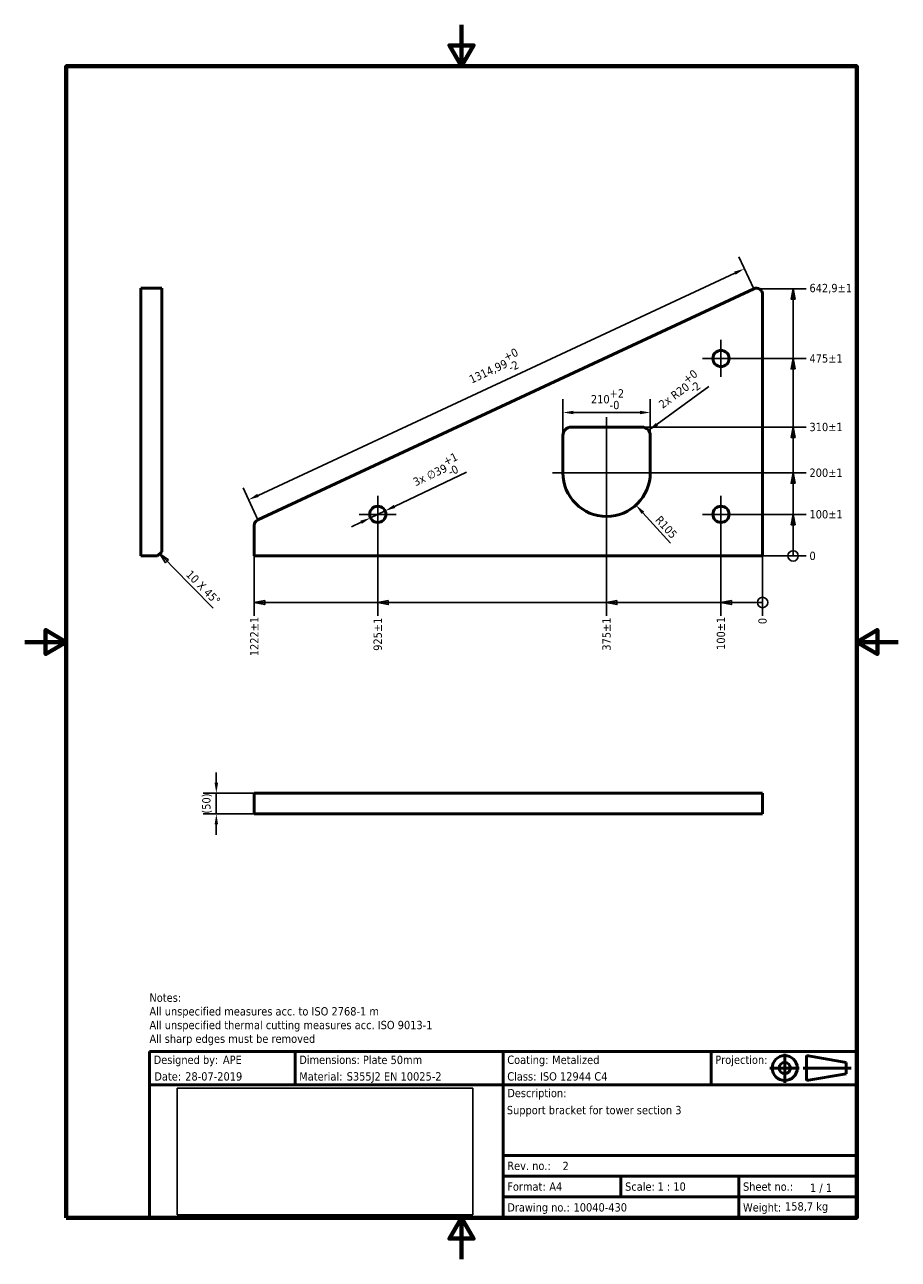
# Model space of a CAD drawing. Header units: millimetres. Extents: x 0 to 2100, y 0 to 2970.
import ezdxf
from ezdxf.enums import TextEntityAlignment as Align

# ---------------------------------------------------------------- set-up
doc = ezdxf.new("R2010")
doc.units = ezdxf.units.MM
doc.header["$LTSCALE"] = 10
doc.header["$XCLIPFRAME"] = 2
for name, color, linetype, lineweight in [('Border (ISO)', 7, 'Continuous', 70), ('Center Mark (ISO)', 7, 'Continuous', 25), ('Dimension (ISO)', 7, 'Continuous', 25), ('Symbol (ISO)', 7, 'Continuous', 25), ('Title (ISO)', 7, 'Continuous', 50), ('Visible (ISO)', 7, 'Continuous', 50)]:
    doc.layers.add(name, color=color, linetype=linetype, lineweight=lineweight)
doc.styles.add('Label Text (ISO)', font='tahoma.ttf')
doc.styles.add('Note Text (ISO)', font='tahoma.ttf')
doc.dimstyles.new('Default (ISO)', dxfattribs={"dimscale": 10, "dimtxt": 2, "dimasz": 2.5, "dimexe": 3.174999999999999, "dimexo": 0, "dimgap": 0.762, "dimtad": 1, "dimrnd": 1e-08, "dimtxsty": 'Note Text (ISO)', "dimcen": 0.09, "dimdle": 10, "dimclrd": 256, "dimclre": 256, "dimclrt": 256, "dimazin": 2, "dimtfac": 1, "dimtmove": 0, "dimatfit": 3, "dimfxl": 1, "dimtolj": 1, "dimtzin": 0, "dimlwd": -1, "dimlwe": -1, "dimarcsym": 0})
picture_1 = doc.add_image_def('image1.bmp', size_in_pixel=(2119, 907))

# ---------------------------------------------------------------- blocks, each defined once
blk = doc.blocks.new('Borders Default Border')
at = {"layer": 'Border (ISO)', "flags": 128}
for points in [[(105, 297.0000076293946), (105, 287.0000076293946), (102.1132469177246, 292.0000076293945), (107.8867530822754, 292.0000076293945), (105, 287.0000076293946)], [(10, 10), (10, 287.0000076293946), (200, 287.0000076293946), (200, 10), (10, 10)], [(0, 148.5000038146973), (10, 148.5000038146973), (5, 151.3867473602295), (5, 145.6132507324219), (10, 148.5000038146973)], [(210, 148.5000038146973), (200, 148.5000038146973), (205, 151.3867473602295), (205, 145.6132507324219), (200, 148.5000038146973)], [(105, 0), (105, 10), (102.1132469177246, 5), (107.8867530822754, 5), (105, 10)]]:
    blk.add_lwpolyline(points, dxfattribs=at)
blk = doc.blocks.new('Title Blocks Advantis')
at = {"layer": 'Title (ISO)'}
for p, q in [((270.0713910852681, 149.9999999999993), (100.0713910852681, 149.9999999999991)), ((100.0713910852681, 149.9999999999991), (100.0713910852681, 109.999999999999)), ((135.0713910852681, 141.9999999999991), (135.0713910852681, 149.9999999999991)), ((185.0713910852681, 141.9999999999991), (185.0713910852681, 149.9999999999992)), ((235.0713910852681, 141.9999999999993), (235.0713910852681, 149.9999999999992)), ((257.9816193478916, 148.9999999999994), (267.51299677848, 147.3551583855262)), ((257.9816193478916, 148.9999999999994), (257.9816193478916, 142.9999999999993)), ((270.0713910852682, 109.9999999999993), (270.0713910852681, 149.9999999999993)), ((267.51299677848, 144.6448416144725), (267.51299677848, 147.3551583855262)), ((257.9816193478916, 142.9999999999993), (267.51299677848, 144.6448416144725)), ((100.0713910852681, 141.9999999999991), (270.0713910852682, 141.9999999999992)), ((185.0713910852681, 141.9999999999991), (185.0713910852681, 119.9999999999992)), ((185.0713910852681, 124.9999999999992), (270.0713910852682, 124.9999999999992)), ((185.0713910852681, 119.9999999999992), (270.0713910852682, 119.9999999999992)), ((185.0713910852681, 119.9999999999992), (185.0713910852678, 114.9999999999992)), ((213.4047244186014, 119.9999999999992), (213.4047244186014, 114.9999999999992)), ((241.7380577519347, 119.9999999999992), (241.7380577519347, 114.9999999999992)), ((185.0713910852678, 114.9999999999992), (241.7380577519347, 114.9999999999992)), ((185.0713910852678, 114.9999999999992), (185.071391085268, 109.9999999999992)), ((241.7380577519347, 114.9999999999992), (270.0713910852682, 114.9999999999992)), ((241.7380577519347, 114.9999999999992), (241.7380577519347, 109.9999999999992)), ((100.0713910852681, 109.999999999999), (270.0713910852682, 109.9999999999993))]:
    blk.add_line(p, q, dxfattribs=at)
at = {"layer": 'Title (ISO)', "linetype": 'Continuous'}
for p, q in [((252.7838411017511, 149.4294663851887), (252.7838411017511, 142.4911830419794)), ((249.1966405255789, 145.9999999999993), (256.2388680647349, 145.9999999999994)), ((268.7204546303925, 145.9999999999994), (257.1743591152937, 145.9999999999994))]:
    blk.add_line(p, q, dxfattribs=at)
at = {"layer": 'Title (ISO)'}
for radius in [3, 1.355158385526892]:
    blk.add_circle((252.7838411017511, 145.9999999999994), radius, dxfattribs=at)
at = {"layer": 'Title (ISO)', "style": 'Note Text (ISO)'}
for s, p in [('Designed by:', (101.0713910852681, 147.9999999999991)), ('Dimensions:', (136.0713910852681, 147.9999999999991)), ('Coating: ', (186.0713910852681, 147.9999999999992)), ('Projection:', (236.0713910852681, 147.9999999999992)), ('Date:', (101.2316671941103, 143.9999999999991)), ('Material: ', (136.0713910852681, 143.9999999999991)), ('Class: ', (186.0713910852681, 143.9999999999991)), ('Rev. no.:', (186.0713910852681, 122.4999999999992)), ('Format:', (186.0713910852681, 117.4999999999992)), ('Scale:', (214.4047244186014, 117.4999999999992)), ('Sheet no.:', (242.7380577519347, 117.4999999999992)), ('Drawing no.:', (186.0713910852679, 112.4999999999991)), ('Weight:', (242.7380577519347, 112.4999999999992))]:
    blk.add_text(s, height=2.000000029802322, dxfattribs=at).set_placement(p, align=Align.MIDDLE_LEFT)
blk.add_text('Description:', height=2.000000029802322, dxfattribs=at).set_placement((186.0713910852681, 140.9999999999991), align=Align.TOP_LEFT)
blk.add_text('1 / 1 ', height=2.000000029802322, rotation=359.8522914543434, dxfattribs=at).set_placement((258.8492999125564, 117.2078330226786), align=Align.MIDDLE_LEFT)
for tag, p in [('AUTHOR_001', (117.7208561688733, 146.9999999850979)), ('Dimensions_001', (151.3685703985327, 146.9758226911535)), ('Coating_001', (196.8685703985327, 146.9758226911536)), ('CREATION_DATE_001', (108.6517148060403, 142.999999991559)), ('Material_001', (147.4679659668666, 142.999999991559)), ('Class_001', (193.9464750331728, 142.999999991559)), ('TITLE_001', (185.9679659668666, 134.8965748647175)), ('REVISION_NUMBER_001', (199.3591119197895, 121.4474159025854)), ('Sheet_Size_001', (196.1763237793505, 116.499999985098)), ('Initial_View_Scale_001', (222.195369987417, 116.5006715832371)), ('PART_NUMBER_001', (202.0038147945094, 111.4999999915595))]:
    blk.add_attdef(tag, p, '', height=2.000000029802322, dxfattribs=at)
blk.add_attdef('MASS\\P1;_001', (252.8353120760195, 111.7398717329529), '', height=2.000000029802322, rotation=359.8522914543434, dxfattribs=at)
image = blk.add_image(picture_1, insert=(106.6989986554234, 110.7262153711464), size_in_units=(71.1280611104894, 30.44509269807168))
image.set_boundary_path([(-0.5, -0.5), (2118.5, 906.4999999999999)])
image.dxf.clipping = 0
blk = doc.blocks.new('*D6')
at = {"layer": 'Defpoints', "color": 0, "transparency": 16777216}
for p in [(1773.751351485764, 1692.060428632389), (1773.751351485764, 1692.060428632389), (1773.751351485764, 1548.335363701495)]:
    blk.add_point(p, dxfattribs=at)
at = {"layer": 'Dimension (ISO)', "transparency": 16777216}
blk.add_line((1773.751351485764, 1692.060428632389), (1773.751351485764, 1548.335363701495), dxfattribs=at)
at = {"layer": 'Dimension (ISO)', "transparency": 16777216, "insert": (1773.751351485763, 1527.928258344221), "char_height": 20, "attachment_point": 4, "rotation": 90, "style": 'Note Text (ISO)'}
blk.add_mtext('\\A1;0', dxfattribs=at)
blk = doc.blocks.new('*D7')
at = {"layer": 'Defpoints', "color": 0, "transparency": 16777216}
for p in [(1673.751351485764, 1792.060428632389), (1773.751351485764, 1692.060428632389), (1673.751351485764, 1548.335363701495)]:
    blk.add_point(p, dxfattribs=at)
at = {"layer": 'Dimension (ISO)', "transparency": 16777216}
blk.add_line((1673.751351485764, 1792.060428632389), (1673.751351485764, 1548.335363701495), dxfattribs=at)
at = {"layer": 'Dimension (ISO)', "transparency": 16777216, "insert": (1673.751351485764, 1465.900051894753), "char_height": 20, "attachment_point": 4, "rotation": 90, "style": 'Note Text (ISO)'}
blk.add_mtext('\\A1;100±1', dxfattribs=at)
blk = doc.blocks.new('*D8')
at = {"layer": 'Defpoints', "color": 0, "transparency": 16777216}
for p in [(1398.751351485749, 1892.060428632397), (1773.751351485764, 1692.060428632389), (1398.751351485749, 1548.335363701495)]:
    blk.add_point(p, dxfattribs=at)
at = {"layer": 'Dimension (ISO)', "transparency": 16777216}
blk.add_line((1398.751351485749, 1892.060428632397), (1398.751351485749, 1548.335363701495), dxfattribs=at)
at = {"layer": 'Dimension (ISO)', "transparency": 16777216, "insert": (1398.751351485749, 1464.167345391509), "char_height": 20, "attachment_point": 4, "rotation": 90, "style": 'Note Text (ISO)'}
blk.add_mtext('\\A1;375±1', dxfattribs=at)
blk = doc.blocks.new('*D9')
at = {"layer": 'Defpoints', "color": 0, "transparency": 16777216}
for p in [(848.7513514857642, 1792.060428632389), (1773.751351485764, 1692.060428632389), (848.7513514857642, 1548.335363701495)]:
    blk.add_point(p, dxfattribs=at)
at = {"layer": 'Dimension (ISO)', "transparency": 16777216}
blk.add_line((848.7513514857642, 1792.060428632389), (848.7513514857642, 1548.335363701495), dxfattribs=at)
at = {"layer": 'Dimension (ISO)', "transparency": 16777216, "insert": (848.751351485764, 1463.764390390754), "char_height": 20, "attachment_point": 4, "rotation": 90, "style": 'Note Text (ISO)'}
blk.add_mtext('\\A1;925±1', dxfattribs=at)
blk = doc.blocks.new('*D10')
at = {"layer": 'Defpoints', "color": 0, "transparency": 16777216}
for p in [(551.9627450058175, 1692.06042863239), (1773.751351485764, 1692.060428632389), (551.9627450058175, 1548.335363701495)]:
    blk.add_point(p, dxfattribs=at)
at = {"layer": 'Dimension (ISO)', "transparency": 16777216}
blk.add_line((551.9627450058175, 1692.06042863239), (551.9627450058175, 1548.335363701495), dxfattribs=at)
at = {"layer": 'Dimension (ISO)', "transparency": 16777216, "insert": (551.9627450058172, 1450.883262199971), "char_height": 20, "attachment_point": 4, "rotation": 90, "style": 'Note Text (ISO)'}
blk.add_mtext('\\A1;1222±1', dxfattribs=at)
blk = doc.blocks.new('2dTransSymbol1')
at = {"layer": 'Dimension (ISO)'}
for p, q in [((57.69627450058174, 158.5085363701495), (55.19627450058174, 158.0085363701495)), ((57.69627450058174, 158.0085363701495), (55.19627450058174, 158.0085363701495)), ((55.19627450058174, 158.0085363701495), (57.69627450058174, 157.5085363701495)), ((57.69627450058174, 157.5085363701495), (57.69627450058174, 158.5085363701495)), ((57.69627450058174, 158.0085363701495), (84.87513514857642, 158.0085363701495)), ((87.37513514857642, 158.5085363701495), (84.87513514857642, 158.0085363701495)), ((87.37513514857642, 158.0085363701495), (84.87513514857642, 158.0085363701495)), ((84.87513514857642, 158.0085363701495), (87.37513514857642, 157.5085363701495)), ((87.37513514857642, 157.5085363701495), (87.37513514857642, 158.5085363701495)), ((87.37513514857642, 158.0085363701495), (139.8751351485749, 158.0085363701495)), ((142.375135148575, 158.5085363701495), (139.8751351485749, 158.0085363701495)), ((142.375135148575, 158.0085363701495), (139.8751351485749, 158.0085363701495)), ((139.8751351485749, 158.0085363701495), (142.375135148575, 157.5085363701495)), ((142.375135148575, 157.5085363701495), (142.375135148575, 158.5085363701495)), ((142.375135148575, 158.0085363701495), (167.3751351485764, 158.0085363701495)), ((169.8751351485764, 158.5085363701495), (167.3751351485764, 158.0085363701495)), ((169.8751351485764, 158.0085363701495), (167.3751351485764, 158.0085363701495)), ((167.3751351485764, 158.0085363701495), (169.8751351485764, 157.5085363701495)), ((169.8751351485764, 157.5085363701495), (169.8751351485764, 158.5085363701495)), ((169.8751351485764, 158.0085363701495), (174.8751351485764, 158.0085363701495)), ((174.8751351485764, 158.0085363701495), (177.3751351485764, 158.0085363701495))]:
    blk.add_line(p, q, dxfattribs=at)
at = {"layer": 'Dimension (ISO)', "flags": 128}
for points in [[(57.69627571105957, 158.5085391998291), (55.19627571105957, 158.0085372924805), (57.69627571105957, 157.5085353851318), (57.69627571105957, 158.5085391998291)], [(87.37513542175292, 158.5085391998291), (84.87513542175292, 158.0085372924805), (87.37513542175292, 157.5085353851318), (87.37513542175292, 158.5085391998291)], [(142.3751354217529, 158.5085391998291), (139.8751354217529, 158.0085372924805), (142.3751354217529, 157.5085353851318), (142.3751354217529, 158.5085391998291)], [(169.8751258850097, 158.5085391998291), (167.3751258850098, 158.0085372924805), (169.8751258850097, 157.5085353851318), (169.8751258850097, 158.5085391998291)]]:
    blk.add_lwpolyline(points, dxfattribs=at)
at = {"layer": 'Dimension (ISO)'}
blk.add_circle((177.3751351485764, 158.0085363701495), 1.25, dxfattribs=at)
for points in [[(57.69627571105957, 158.5085391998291), (55.19627571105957, 158.0085372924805), (57.69627571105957, 157.5085353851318), (57.69627571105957, 158.5085391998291)], [(87.37513542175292, 158.5085391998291), (84.87513542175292, 158.0085372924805), (87.37513542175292, 157.5085353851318), (87.37513542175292, 158.5085391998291)], [(142.3751354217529, 158.5085391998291), (139.8751354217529, 158.0085372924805), (142.3751354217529, 157.5085353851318), (142.3751354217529, 158.5085391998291)], [(169.8751258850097, 158.5085391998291), (167.3751258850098, 158.0085372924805), (169.8751258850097, 157.5085353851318), (169.8751258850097, 158.5085391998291)]]:
    blk.add_solid(points, dxfattribs=at)
blk = doc.blocks.new('*D12')
at = {"layer": 'Defpoints', "color": 0, "transparency": 16777216}
for p in [(1773.751351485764, 1692.060428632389), (1773.751351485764, 1692.060428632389), (1878.837793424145, 1692.060428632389)]:
    blk.add_point(p, dxfattribs=at)
at = {"layer": 'Dimension (ISO)', "transparency": 16777216}
blk.add_line((1773.751351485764, 1692.060428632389), (1878.837793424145, 1692.060428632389), dxfattribs=at)
at = {"layer": 'Dimension (ISO)', "transparency": 16777216, "insert": (1886.457793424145, 1692.060428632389), "char_height": 20, "attachment_point": 4, "style": 'Note Text (ISO)'}
blk.add_mtext('\\A1;0', dxfattribs=at)
blk = doc.blocks.new('*D13')
at = {"layer": 'Defpoints', "color": 0, "transparency": 16777216}
for p in [(1673.751351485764, 1792.060428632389), (1878.837793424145, 1792.060428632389), (1773.751351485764, 1692.060428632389)]:
    blk.add_point(p, dxfattribs=at)
at = {"layer": 'Dimension (ISO)', "transparency": 16777216}
blk.add_line((1673.751351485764, 1792.060428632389), (1878.837793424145, 1792.060428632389), dxfattribs=at)
at = {"layer": 'Dimension (ISO)', "transparency": 16777216, "insert": (1886.457793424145, 1792.060428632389), "char_height": 20, "attachment_point": 4, "style": 'Note Text (ISO)'}
blk.add_mtext('\\A1;100±1', dxfattribs=at)
blk = doc.blocks.new('*D14')
at = {"layer": 'Defpoints', "color": 0, "transparency": 16777216}
for p in [(1398.751351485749, 2002.060428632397), (1878.837793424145, 2002.060428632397), (1773.751351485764, 1692.060428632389)]:
    blk.add_point(p, dxfattribs=at)
at = {"layer": 'Dimension (ISO)', "transparency": 16777216}
blk.add_line((1398.751351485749, 2002.060428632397), (1878.837793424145, 2002.060428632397), dxfattribs=at)
at = {"layer": 'Dimension (ISO)', "transparency": 16777216, "insert": (1886.457793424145, 2002.060428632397), "char_height": 20, "attachment_point": 4, "style": 'Note Text (ISO)'}
blk.add_mtext('\\A1;310±1', dxfattribs=at)
blk = doc.blocks.new('*D15')
at = {"layer": 'Defpoints', "color": 0, "transparency": 16777216}
for p in [(1673.751351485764, 2167.060428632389), (1878.837793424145, 2167.060428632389), (1773.751351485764, 1692.060428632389)]:
    blk.add_point(p, dxfattribs=at)
at = {"layer": 'Dimension (ISO)', "transparency": 16777216}
blk.add_line((1673.751351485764, 2167.060428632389), (1878.837793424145, 2167.060428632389), dxfattribs=at)
at = {"layer": 'Dimension (ISO)', "transparency": 16777216, "insert": (1886.457793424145, 2167.060428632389), "char_height": 20, "attachment_point": 4, "style": 'Note Text (ISO)'}
blk.add_mtext('\\A1;475±1', dxfattribs=at)
blk = doc.blocks.new('*D16')
at = {"layer": 'Defpoints', "color": 0, "transparency": 16777216}
for p in [(1752.412077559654, 2334.94048319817), (1878.837793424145, 2334.94048319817), (1773.751351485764, 1692.060428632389)]:
    blk.add_point(p, dxfattribs=at)
at = {"layer": 'Dimension (ISO)', "transparency": 16777216}
blk.add_line((1752.412077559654, 2334.94048319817), (1878.837793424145, 2334.94048319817), dxfattribs=at)
at = {"layer": 'Dimension (ISO)', "transparency": 16777216, "insert": (1886.457793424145, 2334.94048319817), "char_height": 20, "attachment_point": 4, "style": 'Note Text (ISO)'}
blk.add_mtext('\\A1;642,9±1', dxfattribs=at)
blk = doc.blocks.new('*D17')
at = {"layer": 'Defpoints', "color": 0, "transparency": 16777216}
for p in [(1398.751351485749, 1892.060428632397), (1878.837793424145, 1892.060428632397), (1773.751351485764, 1692.060428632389)]:
    blk.add_point(p, dxfattribs=at)
at = {"layer": 'Dimension (ISO)', "transparency": 16777216}
blk.add_line((1398.751351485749, 1892.060428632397), (1878.837793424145, 1892.060428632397), dxfattribs=at)
at = {"layer": 'Dimension (ISO)', "transparency": 16777216, "insert": (1886.457793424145, 1892.060428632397), "char_height": 20, "attachment_point": 4, "style": 'Note Text (ISO)'}
blk.add_mtext('\\A1;200±1', dxfattribs=at)
blk = doc.blocks.new('2dTransSymbol2')
at = {"layer": 'Dimension (ISO)'}
for p, q in [((184.7087793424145, 233.494048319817), (184.2087793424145, 230.994048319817)), ((184.7087793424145, 230.994048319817), (184.7087793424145, 233.494048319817)), ((185.2087793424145, 230.994048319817), (184.7087793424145, 233.494048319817)), ((184.2087793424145, 230.994048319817), (185.2087793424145, 230.994048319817)), ((184.7087793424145, 216.7060428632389), (184.7087793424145, 230.994048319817)), ((184.7087793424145, 216.7060428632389), (184.2087793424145, 214.2060428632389)), ((184.2087793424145, 214.2060428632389), (185.2087793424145, 214.2060428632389)), ((184.7087793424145, 214.2060428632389), (184.7087793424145, 216.7060428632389)), ((185.2087793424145, 214.2060428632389), (184.7087793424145, 216.7060428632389)), ((184.7087793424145, 200.2060428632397), (184.7087793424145, 214.2060428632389)), ((184.7087793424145, 200.2060428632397), (184.2087793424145, 197.7060428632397)), ((184.7087793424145, 197.7060428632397), (184.7087793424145, 200.2060428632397)), ((185.2087793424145, 197.7060428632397), (184.7087793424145, 200.2060428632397)), ((184.2087793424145, 197.7060428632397), (185.2087793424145, 197.7060428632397)), ((184.7087793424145, 189.2060428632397), (184.7087793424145, 197.7060428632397)), ((184.7087793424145, 189.2060428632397), (184.2087793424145, 186.7060428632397)), ((184.7087793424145, 186.7060428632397), (184.7087793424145, 189.2060428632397)), ((185.2087793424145, 186.7060428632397), (184.7087793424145, 189.2060428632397)), ((184.2087793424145, 186.7060428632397), (185.2087793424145, 186.7060428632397)), ((184.7087793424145, 179.2060428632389), (184.7087793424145, 186.7060428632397)), ((184.7087793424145, 179.2060428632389), (184.2087793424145, 176.7060428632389)), ((184.7087793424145, 176.7060428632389), (184.7087793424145, 179.2060428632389)), ((185.2087793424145, 176.7060428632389), (184.7087793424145, 179.2060428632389)), ((184.2087793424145, 176.7060428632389), (185.2087793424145, 176.7060428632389)), ((184.7087793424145, 171.7060428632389), (184.7087793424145, 176.7060428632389)), ((184.7087793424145, 171.7060428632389), (184.7087793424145, 169.2060428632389))]:
    blk.add_line(p, q, dxfattribs=at)
at = {"layer": 'Dimension (ISO)', "flags": 128}
for points in [[(185.2087783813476, 230.9940528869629), (184.7087860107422, 233.4940528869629), (184.2087745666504, 230.9940528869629), (185.2087783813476, 230.9940528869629)], [(185.2087783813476, 214.2060470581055), (184.7087860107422, 216.7060470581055), (184.2087745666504, 214.2060470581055), (185.2087783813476, 214.2060470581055)], [(185.2087783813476, 197.7060508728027), (184.7087860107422, 200.2060508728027), (184.2087745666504, 197.7060508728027), (185.2087783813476, 197.7060508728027)], [(185.2087783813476, 186.7060470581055), (184.7087860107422, 189.2060470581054), (184.2087745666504, 186.7060470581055), (185.2087783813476, 186.7060470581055)], [(185.2087783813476, 176.7060470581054), (184.7087860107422, 179.2060470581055), (184.2087745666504, 176.7060470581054), (185.2087783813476, 176.7060470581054)]]:
    blk.add_lwpolyline(points, dxfattribs=at)
at = {"layer": 'Dimension (ISO)'}
blk.add_circle((184.7087793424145, 169.2060428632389), 1.25, dxfattribs=at)
for points in [[(185.2087783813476, 230.9940528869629), (184.7087860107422, 233.4940528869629), (184.2087745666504, 230.9940528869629), (185.2087783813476, 230.9940528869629)], [(185.2087783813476, 214.2060470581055), (184.7087860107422, 216.7060470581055), (184.2087745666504, 214.2060470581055), (185.2087783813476, 214.2060470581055)], [(185.2087783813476, 197.7060508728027), (184.7087860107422, 200.2060508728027), (184.2087745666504, 197.7060508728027), (185.2087783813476, 197.7060508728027)], [(185.2087783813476, 186.7060470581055), (184.7087860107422, 189.2060470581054), (184.2087745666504, 186.7060470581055), (185.2087783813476, 186.7060470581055)], [(185.2087783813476, 176.7060470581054), (184.7087860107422, 179.2060470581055), (184.2087745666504, 176.7060470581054), (185.2087783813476, 176.7060470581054)]]:
    blk.add_solid(points, dxfattribs=at)
blk = doc.blocks.new('Chamfer Note1')
at = {"layer": 'Symbol (ISO)'}
for p, q in [((34.20683845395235, 167.9232306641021), (32.45424589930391, 169.7060428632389)), ((34.5634008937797, 168.2737491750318), (32.45424589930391, 169.7060428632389)), ((32.45424589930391, 169.7060428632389), (33.85027601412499, 167.5727121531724)), ((33.85027601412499, 167.5727121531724), (34.5634008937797, 168.2737491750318)), ((34.20683845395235, 167.9232306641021), (35.55463063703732, 166.552198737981)), ((35.55463063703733, 166.552198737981), (45.28126888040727, 156.6578457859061))]:
    blk.add_line(p, q, dxfattribs=at)
at = {"layer": 'Symbol (ISO)', "flags": 128}
blk.add_lwpolyline([(34.56340074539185, 168.273754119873), (32.45424509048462, 169.7060394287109), (33.85027647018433, 167.5727081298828), (34.56340074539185, 168.273754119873)], dxfattribs=at)
at = {"layer": 'Symbol (ISO)'}
blk.add_solid([(34.56340074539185, 168.273754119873), (32.45424509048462, 169.7060394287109), (33.85027647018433, 167.5727081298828), (34.56340074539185, 168.273754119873)], dxfattribs=at)
at = {"layer": 'Symbol (ISO)', "insert": (38.59456537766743, 164.5468080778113), "char_height": 2.000000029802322, "attachment_point": 7, "rotation": 314.5102637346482, "style": 'Label Text (ISO)'}
blk.add_mtext('10 X 45°', dxfattribs=at)
blk = doc.blocks.new('*D20')
at = {"layer": 'Defpoints', "color": 0, "transparency": 16777216}
for p in [(560.6234710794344, 1121.235812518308), (460.6234710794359, 1071.235812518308), (560.6234710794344, 1071.235812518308)]:
    blk.add_point(p, dxfattribs=at)
at = {"layer": 'Dimension (ISO)', "transparency": 16777216}
for p, q in [((460.6234710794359, 1146.235812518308), (460.623471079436, 1171.235812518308)), ((560.6234710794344, 1121.235812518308), (428.873471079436, 1121.235812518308)), ((460.6234710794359, 1121.235812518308), (460.6234710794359, 1071.235812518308)), ((560.6234710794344, 1071.235812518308), (428.873471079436, 1071.235812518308)), ((460.6234710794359, 1046.235812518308), (460.6234710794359, 1021.235812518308))]:
    blk.add_line(p, q, dxfattribs=at)
for points in [[(456.4568044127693, 1146.235812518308), (464.7901377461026, 1146.235812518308), (460.6234710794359, 1121.235812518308)], [(456.4568044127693, 1046.235812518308), (464.7901377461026, 1046.235812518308), (460.6234710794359, 1071.235812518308)]]:
    blk.add_solid(points, dxfattribs=at)
at = {"layer": 'Dimension (ISO)', "transparency": 16777216, "insert": (426.5696230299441, 1072.139103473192), "char_height": 20, "attachment_point": 1, "rotation": 90, "style": 'Note Text (ISO)'}
blk.add_mtext('\\A1;(50)', dxfattribs=at)
blk = doc.blocks.new('*D21')
at = {"layer": 'Defpoints', "color": 0, "transparency": 16777216}
for p in [(1752.412077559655, 2334.940483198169), (538.249657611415, 1827.181126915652), (560.6234710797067, 1779.20032909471)]:
    blk.add_point(p, dxfattribs=at)
at = {"layer": 'Dimension (ISO)', "transparency": 16777216}
for p, q in [((1752.412077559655, 2334.940483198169), (1716.620134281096, 2411.696553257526)), ((1707.380569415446, 2372.355824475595), (560.9073522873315, 1837.74658345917)), ((560.6234710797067, 1779.20032909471), (524.8315278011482, 1855.956399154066))]:
    blk.add_line(p, q, dxfattribs=at)
for points in [[(1705.619659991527, 2376.132106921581), (1709.141478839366, 2368.579542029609), (1730.038264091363, 2382.921281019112)], [(559.146442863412, 1841.522865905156), (562.6682617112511, 1833.970301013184), (538.249657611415, 1827.181126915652)]]:
    blk.add_solid(points, dxfattribs=at)
at = {"layer": 'Dimension (ISO)', "transparency": 16777216, "insert": (1059.997943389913, 2137.222076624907), "char_height": 20, "attachment_point": 1, "rotation": 24.999999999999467, "style": 'Note Text (ISO)'}
blk.add_mtext('\\A1;1314,99\\S+0^ -2;', dxfattribs=at)
blk = doc.blocks.new('*D22')
at = {"layer": 'Defpoints', "color": 0, "transparency": 16777216}
for p in [(1398.751351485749, 1892.060428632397), (1469.314331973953, 1814.305262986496)]:
    blk.add_point(p, dxfattribs=at)
at = {"layer": 'Dimension (ISO)', "transparency": 16777216}
blk.add_line((1552.576509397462, 1722.556525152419), (1486.115041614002, 1795.792128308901), dxfattribs=at)
blk.add_solid([(1489.200564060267, 1798.592246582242), (1483.029519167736, 1792.992010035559), (1469.314331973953, 1814.305262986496)], dxfattribs=at)
at = {"layer": 'Dimension (ISO)', "transparency": 16777216, "insert": (1529.096662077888, 1790.748235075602), "char_height": 20, "attachment_point": 1, "rotation": 312.2238102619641, "style": 'Note Text (ISO)'}
blk.add_mtext('\\A1;R105', dxfattribs=at)
blk = doc.blocks.new('*D23')
at = {"layer": 'Defpoints', "color": 0, "transparency": 16777216}
for p in [(1503.751351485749, 2037.060428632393), (1293.751351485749, 1982.060428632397), (1503.751351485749, 1982.060428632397)]:
    blk.add_point(p, dxfattribs=at)
at = {"layer": 'Dimension (ISO)', "transparency": 16777216}
for p, q in [((1293.751351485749, 1982.060428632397), (1293.751351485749, 2068.810428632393)), ((1503.751351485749, 1982.060428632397), (1503.751351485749, 2068.810428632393)), ((1318.751351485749, 2037.060428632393), (1478.751351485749, 2037.060428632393))]:
    blk.add_line(p, q, dxfattribs=at)
for points in [[(1318.751351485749, 2041.22709529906), (1318.751351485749, 2032.893761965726), (1293.751351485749, 2037.060428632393)], [(1478.751351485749, 2041.22709529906), (1478.751351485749, 2032.893761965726), (1503.751351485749, 2037.060428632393)]]:
    blk.add_solid(points, dxfattribs=at)
at = {"layer": 'Dimension (ISO)', "transparency": 16777216, "insert": (1361.101922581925, 2092.999210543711), "char_height": 20, "attachment_point": 1, "style": 'Note Text (ISO)'}
blk.add_mtext('\\A1;210\\S+2^ -0;', dxfattribs=at)
blk = doc.blocks.new('*D24')
at = {"layer": 'Defpoints', "color": 0, "transparency": 16777216}
for p in [(1499.875654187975, 1993.892878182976), (1483.751351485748, 1982.060428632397)]:
    blk.add_point(p, dxfattribs=at)
at = {"layer": 'Dimension (ISO)', "transparency": 16777216}
blk.add_line((1644.341727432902, 2099.905991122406), (1520.031032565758, 2008.683440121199), dxfattribs=at)
blk.add_solid([(1517.565938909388, 2012.042669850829), (1522.496126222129, 2005.324210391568), (1499.875654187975, 1993.892878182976)], dxfattribs=at)
at = {"layer": 'Dimension (ISO)', "transparency": 16777216, "insert": (1513.417225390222, 2072.832712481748), "char_height": 20, "attachment_point": 1, "rotation": 36.27222885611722, "style": 'Note Text (ISO)'}
blk.add_mtext('\\A1;\\fTahoma|b0|i0;\\H19.8726;2x R20\\S+0^ -2;', dxfattribs=at)
blk = doc.blocks.new('*D25')
at = {"layer": 'Defpoints', "color": 0, "transparency": 16777216}
for p in [(831.1318140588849, 1783.705675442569), (866.3708889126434, 1800.415181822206)]:
    blk.add_point(p, dxfattribs=at)
at = {"layer": 'Dimension (ISO)', "transparency": 16777216}
for p, q in [((888.9600394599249, 1811.126403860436), (1062.159118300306, 1893.253165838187)), ((831.1318140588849, 1783.705675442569), (866.3708889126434, 1800.415181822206)), ((808.5426635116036, 1772.994453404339), (785.953512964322, 1762.283231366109))]:
    blk.add_line(p, q, dxfattribs=at)
for points in [[(887.1748357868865, 1814.891262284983), (890.7452431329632, 1807.361545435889), (866.3708889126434, 1800.415181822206)], [(806.7574598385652, 1776.759311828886), (810.327867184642, 1769.229594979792), (831.1318140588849, 1783.705675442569)]]:
    blk.add_solid(points, dxfattribs=at)
at = {"layer": 'Dimension (ISO)', "transparency": 16777216, "insert": (925.132142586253, 1889.889807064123), "char_height": 20, "attachment_point": 1, "rotation": 25.369162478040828, "style": 'Note Text (ISO)'}
blk.add_mtext('\\A1;\\fTahoma|b0|i0;\\H19.8726;3x ∅39\\S+1^ -0;', dxfattribs=at)

msp = doc.modelspace()

# ---------------------------------------------------------------- linework, layer by layer
at = {"layer": 'Center Mark (ISO)', "linetype": 'Continuous'}
for p, q in [((1673.751351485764, 2211.560428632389), (1673.751351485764, 2122.56042863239)), ((1718.251351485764, 2167.060428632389), (1629.251351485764, 2167.060428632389)), ((1398.751351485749, 2025.607280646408), (1398.751351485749, 1762.060428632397)), ((1528.75135148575, 1892.060428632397), (1268.75135148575, 1892.060428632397)), ((848.7513514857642, 1836.560428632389), (848.7513514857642, 1747.560428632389)), ((1673.751351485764, 1836.560428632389), (1673.751351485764, 1747.560428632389)), ((893.2513514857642, 1792.060428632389), (804.2513514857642, 1792.060428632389)), ((1718.251351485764, 1792.060428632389), (1629.251351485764, 1792.060428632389))]:
    msp.add_line(p, q, dxfattribs=at)
at = {"layer": 'Visible (ISO)'}
for p, q in [((279.5424589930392, 2321.345866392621), (279.5424589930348, 2336.345866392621)), ((279.5424589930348, 2336.34586639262), (329.5424589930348, 2336.34586639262)), ((279.5424589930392, 1692.060428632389), (279.5424589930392, 2321.34586639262)), ((329.5424589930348, 2336.345866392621), (329.5424589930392, 2321.34586639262)), ((329.5424589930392, 2321.34586639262), (329.5424589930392, 1702.060428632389)), ((1752.412077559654, 2334.94048319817), (560.6234710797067, 1779.20032909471)), ((1773.751351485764, 1692.060428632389), (1773.751351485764, 2321.34586639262)), ((1313.751351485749, 2002.060428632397), (1483.751351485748, 2002.060428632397)), ((1293.751351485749, 1892.060428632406), (1293.751351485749, 1982.060428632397)), ((1503.751351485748, 1982.060428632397), (1503.751351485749, 1892.060428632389)), ((551.962745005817, 1765.60571228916), (551.9627450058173, 1692.06042863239)), ((329.5424589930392, 1702.060428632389), (319.5424589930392, 1692.060428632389)), ((279.5424589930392, 1692.060428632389), (319.5424589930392, 1692.060428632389)), ((551.9627450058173, 1692.06042863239), (1773.751351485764, 1692.060428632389)), ((551.9627450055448, 1121.235812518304), (560.6234710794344, 1121.235812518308)), ((551.962745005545, 1121.235812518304), (551.962745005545, 1071.235812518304)), ((560.6234710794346, 1121.235812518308), (1752.412077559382, 1121.235812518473)), ((1752.412077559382, 1121.235812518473), (1773.751351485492, 1121.235812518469)), ((1773.751351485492, 1071.235812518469), (1773.751351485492, 1121.235812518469)), ((560.6234710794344, 1071.235812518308), (551.9627450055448, 1071.235812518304)), ((1752.412077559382, 1071.235812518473), (560.6234710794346, 1071.235812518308)), ((1773.751351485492, 1071.235812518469), (1752.412077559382, 1071.235812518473))]:
    msp.add_line(p, q, dxfattribs=at)
for centre in [(1673.751351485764, 2167.060428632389), (848.751351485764, 1792.060428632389), (1673.751351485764, 1792.060428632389)]:
    msp.add_circle(centre, 19.5, dxfattribs=at)
for centre, radius, start, end in [((1758.751351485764, 2321.34586639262), 15.00000000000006, 0, 114.9999999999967), ((1313.751351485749, 1982.060428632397), 20, 90, 180), ((1483.751351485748, 1982.060428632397), 20, 0, 90), ((1398.751351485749, 1892.060428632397), 105, 180, 0), ((566.9627450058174, 1765.60571228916), 15.00000000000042, 115.0000000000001, 180)]:
    msp.add_arc(centre, radius, start, end, dxfattribs=at)

# ---------------------------------------------------------------- block references
at = {"xscale": 10, "yscale": 10, "zscale": 10}
msp.add_blockref('Borders Default Border', (0, 0), dxfattribs=at)
msp.add_blockref('Title Blocks Advantis', (-700.7139108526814, -999.9999999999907), dxfattribs=at).add_auto_attribs({'TITLE_001': 'Support bracket for tower section 3', 'PART_NUMBER_001': '10040-430', 'AUTHOR_001': 'APE', 'CREATION_DATE_001': '28-07-2019', 'REVISION_NUMBER_001': '2', 'Sheet_Size_001': 'A4', 'MASS\\P1;_001': '158,7 kg', 'Initial_View_Scale_001': '1 : 10', 'Dimensions_001': 'Plate 50mm', 'Material_001': 'S355J2 EN 10025-2', 'Coating_001': 'Metalized', 'Class_001': 'ISO 12944 C4'})
at = {"layer": 'Dimension (ISO)', "xscale": 10, "yscale": 10, "zscale": 10}
for name in ['2dTransSymbol2', '2dTransSymbol1']:
    msp.add_blockref(name, (0, 0), dxfattribs=at)
at = {"layer": 'Symbol (ISO)', "xscale": 10, "yscale": 10, "zscale": 10}
msp.add_blockref('Chamfer Note1', (0, 0), dxfattribs=at)

# ---------------------------------------------------------------- texts
at = {"layer": 'Symbol (ISO)', "insert": (299.8736272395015, 639.4901107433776), "char_height": 20.00000029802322, "width": 696.0129737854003, "attachment_point": 1, "line_spacing_factor": 0.9878841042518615, "style": 'Note Text (ISO)'}
msp.add_mtext('{\\fTahoma|b0|i0;Notes:\\P\\fTahoma|b0|i0;All unspecified measures acc. to ISO 2768-1 m\\P\\fTahoma|b0|i0;All unspecified thermal cutting measures acc. ISO 9013-1\\P\\fTahoma|b0|i0;All sharp edges must be removed}', dxfattribs=at)

# ---------------------------------------------------------------- dimensions: what is measured, and where the dimension line sits
at = {"layer": 'Dimension (ISO)'}
for base, p1, p2, angle, override, picture, middle in [((538.249657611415, 1827.181126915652), (1752.412077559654, 2334.94048319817), (560.6234710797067, 1779.20032909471), 24.99999999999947, {"dimgap": 0.762, "dimdec": 2, "dimtol": 1, "dimlim": 0, "dimtp": 0, "dimtm": 2.000000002, "dimtdec": 0, "dimtofl": 0, "dimatfit": 1}, '*D21', (1143.203971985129, 2109.275956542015)), ((1503.751351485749, 2037.060428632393), (1293.751351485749, 1982.060428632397), (1503.751351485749, 1982.060428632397), 180, {"dimgap": 0.762, "dimdec": 2, "dimtol": 1, "dimlim": 0, "dimtp": 2, "dimtm": 1e-09, "dimtdec": 0, "dimtofl": 0, "dimatfit": 1}, '*D23', (1398.751351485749, 2037.060428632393))]:
    dim = msp.add_linear_dim(base=base, p1=p1, p2=p2, angle=angle, dimstyle='Default (ISO)', override=override, dxfattribs=at)
    dim.commit()
    dim.dimension.update_dxf_attribs({"geometry": picture, "text_midpoint": middle, "dimtype": 160})
for feature_location, offset, dtype, override, picture, middle in [((1752.412077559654, 2334.94048319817), (126.42571586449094, 0), 0, {"dimgap": 0.762, "dimtad": 0, "dimdec": 1, "dimtol": 1, "dimlim": 0, "dimtp": 1, "dimtm": 1, "dimtdec": 0}, '*D16', (1936.48465676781, 2334.94048319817)), ((1673.751351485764, 2167.060428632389), (205.08644193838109, 0), 0, {"dimgap": 0.762, "dimtad": 0, "dimdec": 1, "dimtol": 1, "dimlim": 0, "dimtp": 1, "dimtm": 1, "dimtdec": 0}, '*D15', (1925.114609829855, 2167.060428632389)), ((1398.751351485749, 2002.060428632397), (480.0864419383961, 0), 0, {"dimgap": 0.762, "dimtad": 0, "dimdec": 1, "dimtol": 1, "dimlim": 0, "dimtp": 1, "dimtm": 1, "dimtdec": 0}, '*D14', (1924.731802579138, 2002.060428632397)), ((1398.751351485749, 1892.060428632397), (480.0864419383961, 0), 0, {"dimgap": 0.762, "dimtad": 0, "dimdec": 2, "dimtol": 1, "dimlim": 0, "dimtp": 1, "dimtm": 1, "dimtdec": 0}, '*D17', (1924.651211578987, 1892.060428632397)), ((1398.751351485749, 1892.060428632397), (0, -343.7250649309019), 1, {"dimgap": 0.762, "dimtad": 0, "dimdec": 0, "dimtol": 1, "dimlim": 0, "dimtp": 1, "dimtm": 1, "dimtdec": 0}, '*D8', (1398.751351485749, 1502.441354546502)), ((848.7513514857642, 1792.060428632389), (0, -243.72506493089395), 1, {"dimgap": 0.762, "dimtad": 0, "dimdec": 0, "dimtol": 1, "dimlim": 0, "dimtp": 1, "dimtm": 1, "dimtdec": 0}, '*D9', (848.751351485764, 1502.239877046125)), ((1673.751351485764, 1792.060428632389), (0, -243.72506493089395), 1, {"dimgap": 0.762, "dimtad": 0, "dimdec": 0, "dimtol": 1, "dimlim": 0, "dimtp": 1, "dimtm": 1, "dimtdec": 0}, '*D7', (1673.751351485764, 1503.307707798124)), ((1673.751351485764, 1792.060428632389), (205.08644193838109, 0), 0, {"dimgap": 0.762, "dimtad": 0, "dimdec": 1, "dimtol": 1, "dimlim": 0, "dimtp": 1, "dimtm": 1, "dimtdec": 0}, '*D13', (1923.865449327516, 1792.060428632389)), ((1773.751351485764, 1692.060428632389), (105.08644193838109, 0), 0, {"dimgap": 0.762, "dimtad": 0, "dimdec": 1, "dimtol": 0, "dimlim": 0, "dimtp": 0, "dimtm": 0, "dimtdec": 1}, '*D12', (1892.851346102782, 1692.060428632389)), ((551.9627450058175, 1692.06042863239), (0, -143.7250649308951), 1, {"dimgap": 0.762, "dimtad": 0, "dimdec": 0, "dimtol": 1, "dimlim": 0, "dimtp": 1, "dimtm": 1, "dimtdec": 0}, '*D10', (551.9627450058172, 1495.799312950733)), ((1773.751351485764, 1692.060428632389), (0, -143.72506493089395), 1, {"dimgap": 0.762, "dimtad": 0, "dimdec": 0, "dimtol": 0, "dimlim": 0, "dimtp": 0, "dimtm": 0, "dimtdec": 0}, '*D6', (1773.751351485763, 1534.321811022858))]:
    dim = msp.add_ordinate_dim(feature_location=feature_location, offset=offset, dtype=dtype, origin=(1773.751351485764, 1692.060428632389), dimstyle='Default (ISO)', override=override, dxfattribs=at)
    dim.commit()
    dim.dimension.update_dxf_attribs({"geometry": picture, "text_midpoint": middle})
dim = msp.add_radius_dim(center=(1483.751351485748, 1982.060428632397), mpoint=(1499.875654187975, 1993.892878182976), text='\\fTahoma|b0|i0;\\H19.8726;2x <>', dimstyle='Default (ISO)', override={"dimgap": 0.762, "dimdec": 2, "dimcen": 0, "dimtol": 1, "dimlim": 0, "dimtp": 0, "dimtm": 2.000000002, "dimtdec": 0, "dimtofl": 0}, dxfattribs=at)
dim.commit()
dim.dimension.update_dxf_attribs({"geometry": '*D24', "text_midpoint": (1573.553715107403, 2087.186949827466)})
dim = msp.add_diameter_dim_2p(p1=(831.1318140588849, 1783.705675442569), p2=(866.3708889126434, 1800.415181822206), text='\\fTahoma|b0|i0;\\H19.8726;3x <>', dimstyle='Default (ISO)', override={"dimgap": 0.762, "dimdec": 2, "dimlfac": 1.000000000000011, "dimtol": 1, "dimlim": 0, "dimtp": 1, "dimtm": 1e-09, "dimtdec": 0, "dimatfit": 2}, dxfattribs=at)
dim.commit()
dim.dimension.update_dxf_attribs({"geometry": '*D25', "text_midpoint": (1002.128926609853, 1864.788318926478), "dimtype": 163})
dim = msp.add_radius_dim(center=(1398.751351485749, 1892.060428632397), mpoint=(1469.314331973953, 1814.305262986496), dimstyle='Default (ISO)', override={"dimgap": 0.762, "dimdec": 2, "dimcen": 0, "dimtol": 0, "dimlim": 0, "dimtp": 0, "dimtm": 0, "dimtdec": 2, "dimtofl": 0}, dxfattribs=at)
dim.commit()
dim.dimension.update_dxf_attribs({"geometry": '*D22', "text_midpoint": (1541.097559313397, 1762.034209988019)})
dim = msp.add_linear_dim(base=(460.6234710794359, 1071.235812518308), p1=(560.6234710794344, 1121.235812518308), p2=(560.6234710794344, 1071.235812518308), angle=270, text='(<>)', dimstyle='Default (ISO)', override={"dimgap": 0.762, "dimdec": 2, "dimtol": 0, "dimlim": 0, "dimtp": 0, "dimtm": 0, "dimtdec": 2, "dimtofl": 1, "dimatfit": 1}, dxfattribs=at)
dim.commit()
dim.dimension.update_dxf_attribs({"geometry": '*D20', "text_midpoint": (460.6234710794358, 1096.235812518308), "dimtype": 160})

doc.saveas('drawing.dxf')
